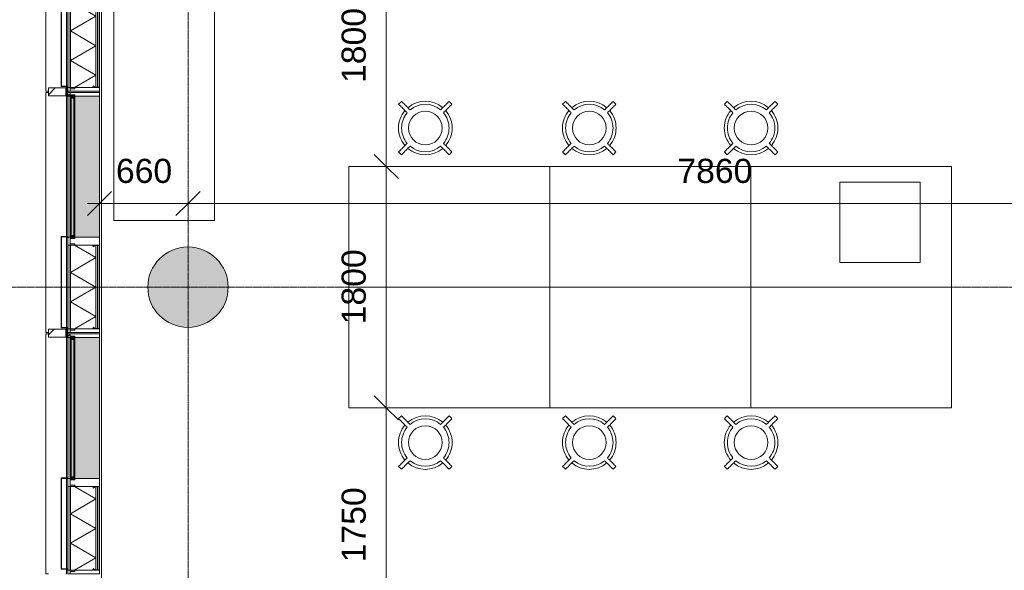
# Model space of a CAD drawing. Header units: millimetres. Extents: x -281 to 121694, y -16481 to 65128.
# Tile 114 of 256: x 8744 to 16093, y 34289 to 38395. Entities that reach past the tile are written whole.
import ezdxf

# ---------------------------------------------------------------- set-up
doc = ezdxf.new("R2010")
doc.units = ezdxf.units.MM
doc.linetypes.add('Grid Line', pattern=[12, 6, -2, 2, -2])
doc.linetypes.add('NLRS_Dash-0_6mm_Space-0_6mm_cpz', pattern=[1.2, 0.6, -0.6])
for name, color, linetype, lineweight in [('A--L$01A__Algemeen', 7, 'Continuous', 5), ('A--L$07A__Stramien', 1, 'Continuous', 5), ('A--L21__Buitenwanden', 3, 'Continuous', 5), ('A--L28__Hoofddraagconstructies', 3, 'Continuous', 5), ('A--L3__Afbouw', 2, 'Continuous', 5), ('A--L82__LosseGebruikersInvent', 1, 'Continuous', 5), ('A--L8__LosseInventaris', 1, 'Continuous', 5), ('A--LD21__DetailPenFijnHidden', 1, 'Continuous', 5), ('A--M$01A__Algemeen', 1, 'Continuous', 5), ('A--M$01A__Algemeen-100', 1, 'Continuous', 5), ('Specialty Equipment', 1, 'Continuous', 5)]:
    doc.layers.add(name, color=color, linetype=linetype, lineweight=lineweight)
doc.styles.add('Arial_2', font='arial.ttf', dxfattribs={"height": 180})
doc.dimstyles.new('1_8mm', dxfattribs={"dimscale": 304.8, "dimtxt": 183.646692, "dimasz": 0.590551, "dimexe": 0.295276, "dimexo": 0.0625, "dimgap": 0.328084, "dimtad": 1, "dimdec": 0, "dimzin": 0, "dimdsep": 46, "dimtxsty": 'Arial_2', "dimblk1": 'OBLIQUE', "dimblk2": 'OBLIQUE', "dimsah": 1, "dimcen": 0.09, "dimdle": 0.295276, "dimazin": 0, "dimtfac": 1, "dimtdec": 4, "dimtix": 1, "dimtmove": 0, "dimatfit": 3, "dimfxl": 0.295276, "dimfxlon": 1, "dimtvp": 1, "dimtolj": 1, "dimtzin": 0, "dimarcsym": 2})
pattern_1 = [(315, (-35157.5, 9103), (449.013, 449.013), []), (315, (-35157.5, 8944.25), (898.026, 0), []), (315, (-35157.5, 9261.75), (898.026, 0), [])]
pattern_2 = [(315, (-36957.5, 9103), (42.42641, 42.42641), []), (45, (-36957.5, 9103), (-42.42641, 42.42641), [])]
pattern_3 = [(315, (-36957.5, 9103), (449.013, 449.013), []), (315, (-36957.5, 8944.25), (898.026, 0), []), (315, (-36957.5, 9261.75), (898.026, 0), [])]
pattern_4 = [(315, (-38757.5, 9103), (449.013, 449.013), []), (315, (-38757.5, 8944.25), (898.026, 0), []), (315, (-38757.5, 9261.75), (898.026, 0), [])]

# ---------------------------------------------------------------- blocks, each defined once
blk = doc.blocks.new('TBR-B-BWK-C-BES-ARC-R25_rvt-1-L_80_ 13')
at = {"layer": 'A--L28__Hoofddraagconstructies'}
blk.add_hatch(color=21, dxfattribs=at).paths.add_polyline_path([(10000, 36100), (10058.5, 36105.8), (10114.8, 36122.8), (10166.7, 36150.6), (10212.1, 36187.9), (10249.4, 36233.3), (10277.2, 36285.2), (10294.2, 36341.5), (10300, 36400), (10294.2, 36458.5), (10277.2, 36514.8), (10249.4, 36566.7), (10212.1, 36612.1), (10166.7, 36649.4), (10114.8, 36677.2), (10058.5, 36694.2), (10000, 36700), (9941.5, 36694.2), (9885.2, 36677.2), (9833.3, 36649.4), (9787.9, 36612.1), (9750.6, 36566.7), (9722.8, 36514.8), (9705.8, 36458.5), (9700, 36400), (9705.8, 36341.5), (9725, 36281.2), (9750.6, 36233.3), (9787.9, 36187.9), (9833.3, 36150.6), (9885.2, 36122.8), (9941.5, 36105.8)])
at = {"layer": 'A--L28__Hoofddraagconstructies', "color": 241, "lineweight": 18}
for start, end in [(0, 180), (180, 360)]:
    blk.add_arc((10000, 36400), 300, start, end, dxfattribs=at)
blk = doc.blocks.new('Rectangular Mullion - 1332_435 x 60_30min-34469616-L_80_ 13')
at = {"layer": 'A--LD21__DetailPenFijnHidden'}
blk.add_hatch(color=256, dxfattribs=at).paths.add_polyline_path([(30, 237), (-30, 237), (-29.2, 247.1), (-7.5, 247.1), (-7.5, 252), (2.5, 252), (2.5, 247.1), (30, 247.1)])
for p, q in [((-30, 237), (-30, 247.1)), ((30, 247.1), (30, 237))]:
    blk.add_line(p, q, dxfattribs=at)
blk = doc.blocks.new('NLRS_21_GM_LB_element gevel_gen_cpz - NLRS_21_13_08_elementgevel element_gen_cpz-V169-L_80_ 13')
at = {"layer": 'A--L$01A__Algemeen'}
h = blk.add_hatch(dxfattribs=at)
h.set_pattern_fill('FP_170', color=256, style=0, pattern_type=2)
h.set_pattern_definition(pattern_1)
h.paths.add_polyline_path([(-895, -17), (-867.5, -17), (-867.5, 0), (-895, 0)])
h.paths.add_polyline_path([(-245, 0), (-245, -17), (-185, -17), (-185, 0), (-209, 0)])
h.paths.add_polyline_path([(867.5, 0), (867.5, -17), (895, -17), (895, 0), (872.5, 0)])
for points in [[(-877.5, -52), (-867.5, -51.5), (-867.5, -20), (-245, -20), (-245, -52), (-235, -52), (-235, -17), (-877.5, -17), (-877.5, -20)], [(-185, -237), (867.5, -237), (867.5, -52), (-185, -52)]]:
    blk.add_hatch(color=256, dxfattribs=at).paths.add_polyline_path(points)
h = blk.add_hatch(color=256, dxfattribs=at)
h.paths.add_polyline_path([(-867.5, -17), (-245, -17), (-245, 0), (-867.5, 0)])
h.paths.add_polyline_path([(-185, 0), (-185, -17), (867.5, -17), (867.5, 0), (-183, 0)])
h = blk.add_hatch(dxfattribs=at)
h.set_pattern_fill('FP_170', color=256, style=0, pattern_type=2)
h.set_pattern_definition(pattern_1)
h.paths.add_polyline_path([(-867.5, -232), (-865.5, -232), (-865.5, -205.8), (-867.5, -205.8)])
h.paths.add_polyline_path([(-866.8, -203.3), (-865.1, -204.3), (-856.3, -189.2), (-858.1, -188.2)])
h.paths.add_polyline_path([(-862.5, -237), (-250, -237), (-250, -235), (-862.5, -235)])
h.paths.add_polyline_path([(-256.2, -189.2), (-247.4, -204.3), (-245.7, -203.3), (-254.4, -188.2)])
h.paths.add_polyline_path([(-247, -205.8), (-247, -232), (-245, -232), (-245, -205.8)])
h = blk.add_hatch(dxfattribs=at)
h.set_pattern_fill('FP_169', color=256, style=0, pattern_type=2)
h.set_pattern_definition([(315, (-35157.5, 9103), (42.42641, 42.42641), []), (45, (-35157.5, 9103), (-42.42641, 42.42641), [])])
h.paths.add_polyline_path([(-254.4, -188.2), (-245, -204.3), (-245, -185.7), (-249.9, -186.3)])
for p, q in [((-867.5, 0), (-895, 0)), ((-895, 0), (-895, -17)), ((-867.5, -17), (-867.5, 0)), ((-867.5, 0), (-860, 0)), ((-857, 0), (-245, 0)), ((-185, 0), (-245, 0)), ((-245, 0), (-245, -17)), ((-185, -17), (-185, 0)), ((-185, 0), (-183, 0)), ((-180, 0), (867.5, 0)), ((895, 0), (867.5, 0)), ((867.5, 0), (867.5, -17)), ((895, -17), (895, 0)), ((-877.5, -17), (-895, -17)), ((-895, -17), (-895, -237)), ((-895, -17), (-867.5, -17)), ((-877.5, -52), (-877.5, -17)), ((-867.5, -52), (-877.5, -52)), ((-245, -17), (-867.5, -17)), ((-245, -20), (-867.5, -20)), ((-867.5, -20), (-867.5, -185.7)), ((-245, -20), (-867.5, -20)), ((-867.5, -20), (-867.5, -185.7)), ((-775.6, -210), (-867.5, -50.9)), ((-775.6, -210), (-665.9, -20)), ((-556.2, -210), (-665.9, -20)), ((-556.2, -210), (-446.6, -20)), ((-336.9, -210), (-446.6, -20)), ((-336.9, -210), (-245, -50.9)), ((-245, -17), (-190, -17)), ((-245, -185.7), (-245, -20)), ((-245, -185.7), (-245, -20)), ((-235, -52), (-245, -52)), ((-195, -17), (-235, -17)), ((-235, -17), (-235, -52)), ((-195, -52), (-195, -17)), ((-190, -52), (-195, -52)), ((-185, -237), (-185, -52)), ((867.5, -52), (867.5, -237)), ((872.5, -17), (895, -17)), ((877.5, -52), (872.5, -52)), ((895, -17), (877.5, -17)), ((877.5, -17), (877.5, -52)), ((895, -237), (895, -17)), ((-867.5, -185.7), (-867.5, -204.5)), ((-867.5, -204.5), (-867.5, -205.8)), ((-867.5, -204.5), (-867.5, -205.8)), ((-867.5, -205.8), (-867.5, -232)), ((-858.1, -188.2), (-866.8, -203.3)), ((-865.5, -232), (-865.5, -205.8)), ((-865.5, -210), (-247, -210)), ((-865.5, -210), (-247, -210)), ((-865.1, -204.3), (-856.3, -189.2)), ((-856.3, -189.2), (-858.1, -188.2)), ((-254.4, -188.2), (-256.2, -189.2)), ((-256.2, -189.2), (-247.4, -204.3)), ((-245.7, -203.3), (-254.4, -188.2)), ((-247, -205.8), (-247, -232)), ((-245, -204.5), (-245, -185.7)), ((-245, -205.8), (-245, -204.5)), ((-245, -205.8), (-245, -204.5)), ((-245, -232), (-245, -205.8)), ((-895, -237), (-867.5, -237)), ((-867.5, -232), (-867.5, -237)), ((-867.5, -237), (-862.5, -237)), ((-865.5, -222.5), (-247, -222.5)), ((-250, -235), (-862.5, -235)), ((-862.5, -237), (-250, -237)), ((-250, -237), (-245, -237)), ((-245, -237), (-245, -232)), ((-245, -237), (-185, -237)), ((867.5, -237), (-185, -237)), ((867.5, -237), (895, -237))]:
    blk.add_line(p, q, dxfattribs=at)
for centre, radius, start, end in [((-867.5, -204.5), 18.8, 60, 90), ((-862.5, -205.8), 5, 150, 180), ((-862.5, -205.8), 3, 150, 180), ((-245, -204.5), 18.8, 90, 120), ((-250, -205.8), 3, 0, 30), ((-250, -205.8), 5, 360, 30), ((-862.5, -232), 5, 180, 270), ((-862.5, -232), 3, 180, 270), ((-862.5, -232), 3, 180, 270), ((-250, -232), 3, 270, 360), ((-250, -232), 3, 270, 0), ((-250, -232), 5, 270, 0)]:
    blk.add_arc(centre, radius, start, end, dxfattribs=at)
blk = doc.blocks.new('NLRS_41_GM_LB_zetwerk gevel_gen_cpz - NLRS_41_12_05_GM_zetwerk gevel_gen_cpz-61879868-L_80_ 13')
at = {"layer": 'A--L$01A__Algemeen'}
for p, q in [((375, 50), (-305, 50)), ((-305, 50), (-305, 0)), ((-305, 0), (-302, 0)), ((-302, 0), (-302, 47)), ((-302, 47), (372, 47)), ((372, 47), (372, 0)), ((372, 0), (375, 0)), ((375, 0), (375, 50))]:
    blk.add_line(p, q, dxfattribs=at)
blk = doc.blocks.new('NLRS_21_GM_LB_element gevel_gen_cpz - NLRS_21_13_08_elementgevel element_gen_cpz-V171-L_80_ 13')
at = {"layer": 'A--L$01A__Algemeen'}
h = blk.add_hatch(dxfattribs=at)
h.set_pattern_fill('FP_173', color=256, style=0, pattern_type=2)
h.set_pattern_definition(pattern_3)
h.paths.add_polyline_path([(-895, -17), (-867.5, -17), (-867.5, 0), (-895, 0)])
h.paths.add_polyline_path([(-245, 0), (-245, -17), (-185, -17), (-185, 0), (-190, 0)])
h.paths.add_polyline_path([(867.5, 0), (867.5, -17), (895, -17), (895, 0), (872.5, 0)])
for points in [[(-877.5, -52), (-867.5, -51.5), (-867.5, -20), (-245, -20), (-245, -52), (-235, -52), (-235, -17), (-877.5, -17), (-877.5, -20)], [(-185, -237), (867.5, -237), (867.5, -52), (-185, -52)]]:
    blk.add_hatch(color=256, dxfattribs=at).paths.add_polyline_path(points)
h = blk.add_hatch(color=256, dxfattribs=at)
h.paths.add_polyline_path([(-867.5, -17), (-245, -17), (-245, 0), (-867.5, 0)])
h.paths.add_polyline_path([(-185, 0), (-185, -17), (867.5, -17), (867.5, 0), (-183, 0)])
h = blk.add_hatch(dxfattribs=at)
h.set_pattern_fill('FP_172', color=256, style=0, pattern_type=2)
h.set_pattern_definition(pattern_2)
h.paths.add_polyline_path([(-867.5, -185.7), (-866.8, -203.3), (-858.1, -188.2), (-865.1, -186)])
h = blk.add_hatch(dxfattribs=at)
h.set_pattern_fill('FP_173', color=256, style=0, pattern_type=2)
h.set_pattern_definition(pattern_3)
h.paths.add_polyline_path([(-867.5, -205.8), (-867.5, -232), (-865.5, -232), (-865.5, -205.8)])
h.paths.add_polyline_path([(-866.8, -203.3), (-865.1, -204.3), (-856.3, -189.2), (-858.1, -188.2)])
h.paths.add_polyline_path([(-862.5, -237), (-250, -237), (-250, -235), (-862.5, -235)])
h.paths.add_polyline_path([(-256.2, -189.2), (-247.4, -204.3), (-245.7, -203.3), (-254.4, -188.2)])
h.paths.add_polyline_path([(-247, -205.8), (-247, -232), (-245, -232), (-245, -205.8)])
h = blk.add_hatch(dxfattribs=at)
h.set_pattern_fill('FP_172', color=256, style=0, pattern_type=2)
h.set_pattern_definition(pattern_2)
h.paths.add_polyline_path([(-254.4, -188.2), (-245, -204.3), (-245, -185.7), (-249.9, -186.3)])
for p, q in [((-867.5, 0), (-895, 0)), ((-895, 0), (-895, -17)), ((-867.5, -17), (-867.5, 0)), ((-867.5, 0), (-860, 0)), ((-857, 0), (-245, 0)), ((-185, 0), (-245, 0)), ((-245, 0), (-245, -17)), ((-185, -17), (-185, 0)), ((-185, 0), (-183, 0)), ((-180, 0), (867.5, 0)), ((895, 0), (867.5, 0)), ((867.5, 0), (867.5, -17)), ((895, -17), (895, 0)), ((-877.5, -17), (-895, -17)), ((-895, -17), (-895, -237)), ((-895, -17), (-867.5, -17)), ((-877.5, -52), (-877.5, -17)), ((-867.5, -52), (-877.5, -52)), ((-245, -17), (-867.5, -17)), ((-245, -20), (-867.5, -20)), ((-867.5, -20), (-867.5, -185.7)), ((-245, -20), (-867.5, -20)), ((-867.5, -20), (-867.5, -185.7)), ((-775.6, -210), (-867.5, -50.9)), ((-775.6, -210), (-665.9, -20)), ((-556.2, -210), (-665.9, -20)), ((-556.2, -210), (-446.6, -20)), ((-336.9, -210), (-446.6, -20)), ((-336.9, -210), (-245, -50.9)), ((-245, -17), (-190, -17)), ((-245, -185.7), (-245, -20)), ((-245, -185.7), (-245, -20)), ((-235, -52), (-245, -52)), ((-195, -17), (-235, -17)), ((-235, -17), (-235, -52)), ((-195, -52), (-195, -17)), ((-190, -52), (-195, -52)), ((-185, -237), (-185, -52)), ((867.5, -52), (867.5, -237)), ((872.5, -17), (895, -17)), ((877.5, -52), (872.5, -52)), ((895, -17), (877.5, -17)), ((877.5, -17), (877.5, -52)), ((895, -237), (895, -17)), ((-867.5, -185.7), (-867.5, -204.5)), ((-867.5, -204.5), (-867.5, -205.8)), ((-867.5, -204.5), (-867.5, -205.8)), ((-867.5, -205.8), (-867.5, -232)), ((-858.1, -188.2), (-866.8, -203.3)), ((-865.5, -232), (-865.5, -205.8)), ((-865.5, -210), (-247, -210)), ((-865.5, -210), (-247, -210)), ((-865.1, -204.3), (-856.3, -189.2)), ((-856.3, -189.2), (-858.1, -188.2)), ((-254.4, -188.2), (-256.2, -189.2)), ((-256.2, -189.2), (-247.4, -204.3)), ((-245.7, -203.3), (-254.4, -188.2)), ((-247, -205.8), (-247, -232)), ((-245, -204.5), (-245, -185.7)), ((-245, -205.8), (-245, -204.5)), ((-245, -205.8), (-245, -204.5)), ((-245, -232), (-245, -205.8)), ((-895, -237), (-867.5, -237)), ((-867.5, -232), (-867.5, -237)), ((-867.5, -237), (-862.5, -237)), ((-865.5, -222.5), (-247, -222.5)), ((-250, -235), (-862.5, -235)), ((-862.5, -237), (-250, -237)), ((-250, -237), (-245, -237)), ((-245, -237), (-245, -232)), ((-245, -237), (-185, -237)), ((867.5, -237), (-185, -237)), ((867.5, -237), (895, -237))]:
    blk.add_line(p, q, dxfattribs=at)
for centre, radius, start, end in [((-867.5, -204.5), 18.8, 60, 90), ((-862.5, -205.8), 5, 150, 180), ((-862.5, -205.8), 3, 150, 180), ((-245, -204.5), 18.8, 90, 120), ((-250, -205.8), 3, 0, 30), ((-250, -205.8), 5, 360, 30), ((-862.5, -232), 5, 180, 270), ((-862.5, -232), 3, 180, 270), ((-862.5, -232), 3, 180, 270), ((-250, -232), 3, 270, 360), ((-250, -232), 3, 270, 0), ((-250, -232), 5, 270, 0)]:
    blk.add_arc(centre, radius, start, end, dxfattribs=at)
blk = doc.blocks.new('NLRS_41_GM_LB_vin gevel_gen_cpz - 41_12_XX_vin gevel-V172-L_80_ 13')
at = {"layer": 'A--L$01A__Algemeen'}
h = blk.add_hatch(dxfattribs=at)
h.set_pattern_fill('FP_174', color=256, style=0, pattern_type=2)
h.set_pattern_definition([(315, (-36057.5, 9103), (449.013, 449.013), []), (315, (-36057.5, 8944.25), (898.026, 0), []), (315, (-36057.5, 9261.75), (898.026, 0), [])])
h.paths.add_polyline_path([(-30, 145), (-30, 15), (30, 15), (30, 145)])
for p, q in [((30, 145), (-30, 145)), ((-30, 145), (-30, 15)), ((30, 15), (30, 145)), ((-30, 15), (30, 15))]:
    blk.add_line(p, q, dxfattribs=at)
blk = doc.blocks.new('NLRS_21_GM_LB_element gevel_gen_cpz - NLRS_21_13_08_elementgevel element_gen_cpz-V173-L_80_ 13')
at = {"layer": 'A--L$01A__Algemeen'}
h = blk.add_hatch(dxfattribs=at)
h.set_pattern_fill('FP_176', color=256, style=0, pattern_type=2)
h.set_pattern_definition(pattern_4)
h.paths.add_polyline_path([(-895, -17), (-867.5, -17), (-867.5, 0), (-895, 0)])
h.paths.add_polyline_path([(-245, -17), (-185, -17), (-185, 0), (-245, 0)])
h.paths.add_polyline_path([(867.5, 0), (867.5, -17), (895, -17), (895, 0), (872.5, 0)])
for points in [[(-877.5, -52), (-867.5, -51.5), (-867.5, -20), (-245, -20), (-245, -52), (-235, -52), (-235, -17), (-877.5, -17), (-877.5, -20)], [(-185, -237), (867.5, -237), (867.5, -52), (-185, -52)]]:
    blk.add_hatch(color=256, dxfattribs=at).paths.add_polyline_path(points)
h = blk.add_hatch(color=256, dxfattribs=at)
h.paths.add_polyline_path([(-867.5, -17), (-245, -17), (-245, 0), (-867.5, 0)])
h.paths.add_polyline_path([(-185, 0), (-185, -17), (867.5, -17), (867.5, 0), (-183, 0)])
h = blk.add_hatch(dxfattribs=at)
h.set_pattern_fill('FP_175', color=256, style=0, pattern_type=2)
h.set_pattern_definition([(315, (-38757.5, 9103), (42.42641, 42.42641), []), (45, (-38757.5, 9103), (-42.42641, 42.42641), [])])
h.paths.add_polyline_path([(-867.5, -185.7), (-866.8, -203.3), (-858.1, -188.2), (-865.1, -186)])
h = blk.add_hatch(dxfattribs=at)
h.set_pattern_fill('FP_176', color=256, style=0, pattern_type=2)
h.set_pattern_definition(pattern_4)
h.paths.add_polyline_path([(-867.5, -232), (-865.5, -232), (-865.5, -205.8), (-867.5, -205.8)])
h.paths.add_polyline_path([(-866.8, -203.3), (-865.1, -204.3), (-856.3, -189.2), (-858.1, -188.2)])
h.paths.add_polyline_path([(-862.5, -237), (-250, -237), (-250, -235), (-862.5, -235)])
h.paths.add_polyline_path([(-256.2, -189.2), (-247.4, -204.3), (-245.7, -203.3), (-254.4, -188.2)])
h.paths.add_polyline_path([(-247, -232), (-245, -232), (-245, -205.8), (-247, -205.8)])
for p, q in [((-867.5, 0), (-895, 0)), ((-895, 0), (-895, -17)), ((-867.5, -17), (-867.5, 0)), ((-867.5, 0), (-860, 0)), ((-857, 0), (-245, 0)), ((-185, 0), (-245, 0)), ((-245, 0), (-245, -17)), ((-185, -17), (-185, 0)), ((-185, 0), (-183, 0)), ((-180, 0), (867.5, 0)), ((895, 0), (867.5, 0)), ((867.5, 0), (867.5, -17)), ((895, -17), (895, 0)), ((-877.5, -17), (-895, -17)), ((-895, -17), (-895, -237)), ((-895, -17), (-867.5, -17)), ((-877.5, -52), (-877.5, -17)), ((-867.5, -52), (-877.5, -52)), ((-245, -17), (-867.5, -17)), ((-245, -20), (-867.5, -20)), ((-867.5, -20), (-867.5, -185.7)), ((-245, -20), (-867.5, -20)), ((-867.5, -20), (-867.5, -185.7)), ((-775.6, -210), (-867.5, -50.9)), ((-775.6, -210), (-665.9, -20)), ((-556.2, -210), (-665.9, -20)), ((-556.2, -210), (-446.6, -20)), ((-336.9, -210), (-446.6, -20)), ((-336.9, -210), (-245, -50.9)), ((-245, -17), (-190, -17)), ((-245, -185.7), (-245, -20)), ((-245, -185.7), (-245, -20)), ((-235, -52), (-245, -52)), ((-195, -17), (-235, -17)), ((-235, -17), (-235, -52)), ((-195, -52), (-195, -17)), ((-190, -52), (-195, -52)), ((-185, -237), (-185, -52)), ((867.5, -52), (867.5, -237)), ((872.5, -17), (895, -17)), ((877.5, -52), (872.5, -52)), ((895, -17), (877.5, -17)), ((877.5, -17), (877.5, -52)), ((895, -237), (895, -17)), ((-867.5, -185.7), (-867.5, -204.5)), ((-867.5, -204.5), (-867.5, -205.8)), ((-867.5, -204.5), (-867.5, -205.8)), ((-867.5, -205.8), (-867.5, -232)), ((-858.1, -188.2), (-866.8, -203.3)), ((-865.5, -232), (-865.5, -205.8)), ((-865.5, -210), (-247, -210)), ((-865.5, -210), (-247, -210)), ((-865.1, -204.3), (-856.3, -189.2)), ((-856.3, -189.2), (-858.1, -188.2)), ((-254.4, -188.2), (-256.2, -189.2)), ((-256.2, -189.2), (-247.4, -204.3)), ((-245.7, -203.3), (-254.4, -188.2)), ((-247, -205.8), (-247, -232)), ((-245, -204.5), (-245, -185.7)), ((-245, -205.8), (-245, -204.5)), ((-245, -205.8), (-245, -204.5)), ((-245, -232), (-245, -205.8)), ((-895, -237), (-867.5, -237)), ((-867.5, -232), (-867.5, -237)), ((-867.5, -237), (-862.5, -237)), ((-865.5, -222.5), (-247, -222.5)), ((-250, -235), (-862.5, -235)), ((-862.5, -237), (-250, -237)), ((-250, -237), (-245, -237)), ((-245, -237), (-245, -232)), ((-245, -237), (-185, -237)), ((867.5, -237), (-185, -237)), ((867.5, -237), (895, -237))]:
    blk.add_line(p, q, dxfattribs=at)
for centre, radius, start, end in [((-867.5, -204.5), 18.8, 60, 90), ((-862.5, -205.8), 5, 150, 180), ((-862.5, -205.8), 3, 150, 180), ((-245, -204.5), 18.8, 90, 120), ((-250, -205.8), 3, 0, 30), ((-250, -205.8), 5, 360, 30), ((-862.5, -232), 5, 180, 270), ((-862.5, -232), 3, 180, 270), ((-862.5, -232), 3, 180, 270), ((-250, -232), 3, 270, 360), ((-250, -232), 3, 270, 0), ((-250, -232), 5, 270, 0)]:
    blk.add_arc(centre, radius, start, end, dxfattribs=at)
blk = doc.blocks.new('NLRS_41_GM_LB_vin gevel_gen_cpz - 41_12_XX_vin gevel-V174-L_80_ 13')
at = {"layer": 'A--L$01A__Algemeen'}
h = blk.add_hatch(dxfattribs=at)
h.set_pattern_fill('FP_177', color=256, style=0, pattern_type=2)
h.set_pattern_definition([(315, (-37857.5, 9103), (449.013, 449.013), []), (315, (-37857.5, 8944.25), (898.026, 0), []), (315, (-37857.5, 9261.75), (898.026, 0), [])])
h.paths.add_polyline_path([(-30, 145), (-30, 15), (30, 15), (30, 145)])
for p, q in [((30, 145), (-30, 145)), ((-30, 145), (-30, 15)), ((30, 15), (30, 145)), ((-30, 15), (30, 15))]:
    blk.add_line(p, q, dxfattribs=at)
blk = doc.blocks.new('CSWK_double-triple glass panel - CSWK_double-triple glass panel-55889924-L_80_ 13')
at = {"layer": 'A--L$01A__Algemeen'}
for points in [[(-531.25, 100), (-531.25, 92), (531.25, 92), (531.25, 100), (-518.79, 100)], [(-531.25, 73), (-531.25, 65), (531.25, 65), (531.25, 73), (-518.79, 73)]]:
    blk.add_hatch(color=256, dxfattribs=at).paths.add_polyline_path(points)
at = {"layer": 'A--L82__LosseGebruikersInvent'}
blk.add_hatch(color=256, dxfattribs=at).paths.add_polyline_path([(-536.25, 100), (-536.25, 65), (-531.25, 65), (-531.25, 73), (531.25, 73), (531.25, 65), (536.25, 65), (536.25, 100), (531.25, 100), (531.25, 92), (-531.25, 92), (-531.25, 100)])
at = {"layer": 'A--L$01A__Algemeen'}
for p, q in [((531.25, 100), (-531.25, 100)), ((-531.25, 100), (-531.25, 92)), ((-531.25, 92), (531.25, 92)), ((-531.25, 92), (-512.25, 92)), ((-531.25, 73), (-531.25, 92)), ((-531.25, 92), (-512.25, 73)), ((-512.25, 92), (-531.25, 73)), ((-512.25, 92), (-512.25, 73)), ((512.25, 92), (531.25, 92)), ((512.25, 73), (512.25, 92)), ((512.25, 92), (531.25, 73)), ((531.25, 92), (512.25, 73)), ((531.25, 92), (531.25, 100)), ((531.25, 92), (531.25, 73)), ((531.25, 73), (-531.25, 73)), ((-531.25, 73), (-531.25, 65)), ((-512.25, 73), (-531.25, 73)), ((-531.25, 65), (531.25, 65)), ((531.25, 73), (512.25, 73)), ((531.25, 65), (531.25, 73))]:
    blk.add_line(p, q, dxfattribs=at)
blk = doc.blocks.new('NLRS_82_FU_UN_lab en spoel tafels_gen_kad - labtafel zonder onderkast dxbxh 900x1500x950-49224559-L_80_ 13')
at = {"layer": 'A--L$01A__Algemeen'}
for p, q in [((750, 262.7), (-750, 262.7)), ((-750, 262.7), (-750, -637.3)), ((750, -637.3), (750, 262.7)), ((-750, -637.3), (750, -637.3))]:
    blk.add_line(p, q, dxfattribs=at)
blk = doc.blocks.new('NLRS_82_FU_UN_lab en spoel tafels_gen_kad - labtafel zonder onderkast dxbxh 900x1500x950-V268-L_80_ 13')
at = {"layer": 'A--L$01A__Algemeen'}
for p, q in [((750, 637.3), (-750, 637.3)), ((-750, 637.3), (-750, -262.7)), ((750, -262.7), (750, 637.3)), ((-750, -262.7), (750, -262.7))]:
    blk.add_line(p, q, dxfattribs=at)
blk = doc.blocks.new('NLRS_82_FU_UN_lab en spoel tafels_gen_kad - labtafel dxbxh 750x1800x950-V309-L_80_ 13')
at = {"layer": 'A--L$01A__Algemeen'}
for p, q in [((900, 262.7), (-900, 262.7)), ((-900, 262.7), (-900, -487.3)), ((900, 153.6), (900, 262.7)), ((-900, -487.3), (900, -487.3)), ((900, -487.3), (900, -446.4))]:
    blk.add_line(p, q, dxfattribs=at)
blk = doc.blocks.new('Rectangular Mullion - gevelband kader-V345-L_80_ 13')
at = {"layer": 'A--L3__Afbouw'}
for p, q in [((8939.9, 12652.5), (8958, 12652.5)), ((8939.9, 10862.5), (8939.9, 12652.5)), ((9088, 12652.5), (9092.9, 12652.5)), ((9092.9, 12652.5), (9092.9, 11577.5)), ((9092.9, 11574.5), (9092.9, 10900.5)), ((9092.9, 10897.5), (9092.9, 10862.5)), ((8958, 10862.5), (8939.9, 10862.5)), ((9092.9, 10862.5), (9088, 10862.5))]:
    blk.add_line(p, q, dxfattribs=at)
blk = doc.blocks.new('NLRS_82_FU_LB_kruk za_emeco_cpz - NLRS_82_FU_LB_kruk za_emeco_cpz_776 hoog-51084104-L_80_ 13')
at = {"layer": 'A--L82__LosseGebruikersInvent'}
for radius, start, end in [(266.9, 131.77787, 138.22213), (200, 49.3282, 130.6718), (177.1, 49.85869, 130.14131), (266.9, 41.77787, 48.22213), (200, 139.31532, 180), (177.1, 139.85869, 180), (125.7, 360, 180), (177.1, 360, 40.14131), (200, 0, 40.68468), (177.1, 180, 220.14131), (125.7, 180, 360), (177.1, 319.85869, 360), (200, 180, 220.68468), (200, 319.31532, 360), (177.1, 229.85869, 310.14131), (266.9, 221.77787, 228.22213), (200, 229.3282, 310.6718), (266.9, 311.77787, 318.22213)]:
    blk.add_arc((0, 0), radius, start, end, dxfattribs=at)
for points, knots in [([(-199, 177.8), (-194.8, 173.6), (-182.1, 160.8), (-165.1, 143.9), (-150.2, 129), (-141.8, 120.5), (-137.5, 116.3), (-135.4, 114.2)], [-1, -1, -1, -1, -0.8, -0.4, -0.2, -0.1, 0, 0, 0, 0]), ([(-114.2, 135.4), (-118.4, 139.6), (-131.2, 152.4), (-152.4, 173.6), (-169.3, 190.5), (-177.8, 199)], [-1, -1, -1, -1, -0.8, -0.4, 0, 0, 0, 0]), ([(177.8, 199), (173.6, 194.8), (160.8, 182.1), (143.9, 165.1), (129, 150.2), (120.5, 141.8), (116.3, 137.5), (114.2, 135.4)], [-1, -1, -1, -1, -0.8, -0.4, -0.2, -0.1, 0, 0, 0, 0]), ([(135.4, 114.2), (139.6, 118.4), (152.4, 131.2), (173.6, 152.4), (190.5, 169.3), (199, 177.8)], [-1, -1, -1, -1, -0.8, -0.4, 0, 0, 0, 0]), ([(-135.4, -114.2), (-139.6, -118.4), (-152.4, -131.2), (-173.6, -152.4), (-190.5, -169.3), (-199, -177.8)], [-1, -1, -1, -1, -0.8, -0.4, 0, 0, 0, 0]), ([(-177.8, -199), (-173.6, -194.8), (-160.8, -182.1), (-143.9, -165.1), (-129, -150.2), (-120.5, -141.8), (-116.3, -137.5), (-114.2, -135.4)], [-1, -1, -1, -1, -0.8, -0.4, -0.2, -0.1, 0, 0, 0, 0]), ([(114.2, -135.4), (118.4, -139.6), (131.2, -152.4), (152.4, -173.6), (169.3, -190.5), (177.8, -199)], [-1, -1, -1, -1, -0.8, -0.4, 0, 0, 0, 0]), ([(199, -177.8), (194.8, -173.6), (182.1, -160.8), (165.1, -143.9), (150.2, -129), (141.8, -120.5), (137.5, -116.3), (135.4, -114.2)], [-1, -1, -1, -1, -0.8, -0.4, -0.2, -0.1, 0, 0, 0, 0])]:
    blk.add_open_spline(points, degree=3, knots=knots, dxfattribs=at)
blk = doc.blocks.new('NLRS_82_FU_LB_kruk za_emeco_cpz - NLRS_82_FU_LB_kruk za_emeco_cpz_776 hoog-49409176-L_80_ 13')
at = {"layer": 'A--L82__LosseGebruikersInvent'}
for radius, start, end in [(266.9, 131.77787, 138.22213), (200, 49.3282, 130.6718), (177.1, 49.85869, 130.14131), (266.9, 41.77787, 48.22213), (200, 139.31532, 180), (177.1, 139.85869, 180), (125.7, 360, 180), (177.1, 360, 40.14131), (200, 360, 40.68468), (200, 180, 220.68468), (125.7, 180, 360), (177.1, 319.85869, 360), (200, 319.31532, 360), (177.1, 180, 220.14131), (177.1, 229.85869, 310.14131), (266.9, 221.77787, 228.22213), (200, 229.3282, 310.6718), (266.9, 311.77787, 318.22213)]:
    blk.add_arc((0, 0), radius, start, end, dxfattribs=at)
for points, knots in [([(-199, 177.8), (-194.8, 173.6), (-182.1, 160.8), (-165.1, 143.9), (-150.2, 129), (-141.8, 120.5), (-137.5, 116.3), (-135.4, 114.2)], [-1, -1, -1, -1, -0.8, -0.4, -0.2, -0.1, 0, 0, 0, 0]), ([(-114.2, 135.4), (-118.4, 139.6), (-131.2, 152.4), (-152.4, 173.6), (-169.3, 190.5), (-177.8, 199)], [-1, -1, -1, -1, -0.8, -0.4, 0, 0, 0, 0]), ([(177.8, 199), (173.6, 194.8), (160.8, 182.1), (143.9, 165.1), (129, 150.2), (120.5, 141.8), (116.3, 137.5), (114.2, 135.4)], [-1, -1, -1, -1, -0.8, -0.4, -0.2, -0.1, 0, 0, 0, 0]), ([(135.4, 114.2), (139.6, 118.4), (152.4, 131.2), (173.6, 152.4), (190.5, 169.3), (199, 177.8)], [-1, -1, -1, -1, -0.8, -0.4, 0, 0, 0, 0]), ([(-135.4, -114.2), (-139.6, -118.4), (-152.4, -131.2), (-173.6, -152.4), (-190.5, -169.3), (-199, -177.8)], [-1, -1, -1, -1, -0.8, -0.4, 0, 0, 0, 0]), ([(-177.8, -199), (-173.6, -194.8), (-160.8, -182.1), (-143.9, -165.1), (-129, -150.2), (-120.5, -141.8), (-116.3, -137.5), (-114.2, -135.4)], [-1, -1, -1, -1, -0.8, -0.4, -0.2, -0.1, 0, 0, 0, 0]), ([(114.2, -135.4), (118.4, -139.6), (131.2, -152.4), (152.4, -173.6), (169.3, -190.5), (177.8, -199)], [-1, -1, -1, -1, -0.8, -0.4, 0, 0, 0, 0]), ([(199, -177.8), (194.8, -173.6), (182.1, -160.8), (165.1, -143.9), (150.2, -129), (141.8, -120.5), (137.5, -116.3), (135.4, -114.2)], [-1, -1, -1, -1, -0.8, -0.4, -0.2, -0.1, 0, 0, 0, 0])]:
    blk.add_open_spline(points, degree=3, knots=knots, dxfattribs=at)
blk = doc.blocks.new('NLRS_82_SE_LB_laboratorium apparaat space reservation_gen_cpz - lab apparaat_tafelniveau-57701589-L_80_ 13')
at = {"layer": 'A--L8__LosseInventaris', "linetype": 'NLRS_Dash-0_6mm_Space-0_6mm_cpz'}
for p, q in [((-300, 300), (300, 300)), ((-300, 300), (-300, -300)), ((300, 300), (300, -300)), ((-300, -300), (300, -300))]:
    blk.add_line(p, q, dxfattribs=at)
at = {"layer": 'Specialty Equipment'}
for p, q in [((300, 300), (-300, 300)), ((-300, 300), (-300, -300)), ((300, -300), (300, 300)), ((-300, -300), (300, -300))]:
    blk.add_line(p, q, dxfattribs=at)
blk = doc.blocks.new('zetwerk - NLRS_41_12_05_GM_zetwerk gevel_gen_cpz-73492048-L_80_ 13')
at = {"layer": 'A--LD21__DetailPenFijnHidden'}
h = blk.add_hatch(color=256, dxfattribs=at)
h.paths.add_polyline_path([(307.5, 0), (304.5, 0), (304.5, -10.1), (307.5, -10.1)])
h.paths.add_polyline_path([(-374.5, 0), (-377, 0), (-376.9, -10.1), (-374.5, -10.1)])
for p, q in [((-374.5, -10.1), (-374.5, 0)), ((304.5, 0), (304.5, -10.1)), ((307.5, -10.1), (307.5, 0))]:
    blk.add_line(p, q, dxfattribs=at)
blk = doc.blocks.new('DIMBLOCK107-L_80_ 13')
at = {"layer": 'A--M$01A__Algemeen-100'}
for p, q in [((9340, 37023.9), (9430, 37113.9)), ((9340, 37023.9), (9340, 37113.9)), ((10000, 37023.9), (10090, 37113.9)), ((10000, 37023.9), (10000, 37113.9)), ((9250, 37023.9), (10000, 37023.9)), ((9340, 37023.9), (9250, 36933.9)), ((9340, 37023.9), (9340, 36933.9)), ((10000, 37023.9), (9910, 36933.9)), ((10000, 37023.9), (10000, 36933.9))]:
    blk.add_line(p, q, dxfattribs=at)
at = {"layer": 'A--M$01A__Algemeen-100', "color": 0, "insert": (9462.3, 37357.6), "char_height": 180, "width": 498.389, "attachment_point": 1, "line_spacing_factor": 0.941778, "style": 'Arial_2'}
blk.add_mtext('660', dxfattribs=at)
blk = doc.blocks.new('_Oblique')
at = {"color": 0, "linetype": 'ByBlock', "lineweight": -2}
blk.add_line((-0.5, -0.5), (0.5, 0.5), dxfattribs=at)
blk = doc.blocks.new('DIMBLOCK108-L_80_ 13')
at = {"layer": 'A--M$01A__Algemeen-100'}
for p, q in [((10000, 37023.9), (10090, 37113.9)), ((10000, 37023.9), (10000, 37113.9)), ((17860, 37023.9), (17950, 37113.9)), ((17860, 37023.9), (17860, 37113.9)), ((10000, 37023.9), (9910, 36933.9)), ((10000, 37023.9), (17860, 37023.9)), ((10000, 37023.9), (10000, 36933.9)), ((17860, 37023.9), (17770, 36933.9)), ((17860, 37023.9), (17860, 36933.9))]:
    blk.add_line(p, q, dxfattribs=at)
at = {"layer": 'A--M$01A__Algemeen-100', "color": 0, "insert": (13653.1, 37357.6), "char_height": 180, "width": 664.518, "attachment_point": 1, "line_spacing_factor": 0.941778, "style": 'Arial_2'}
blk.add_mtext('7860', dxfattribs=at)
blk = doc.blocks.new('DIMBLOCK118-L_80_ 13')
at = {"layer": 'A--M$01A__Algemeen-100'}
for p, q in [((11480, 35500), (11390, 35590)), ((11480, 35500), (11390, 35500)), ((11480, 33660), (11480, 35500)), ((11480, 35500), (11570, 35410)), ((11480, 35500), (11570, 35500)), ((11480, 33750), (11390, 33840)), ((11480, 33750), (11390, 33750)), ((11480, 33750), (11570, 33660)), ((11480, 33750), (11570, 33750))]:
    blk.add_line(p, q, dxfattribs=at)
at = {"layer": 'A--M$01A__Algemeen-100', "color": 0, "insert": (11146.3, 34348.1), "char_height": 180, "width": 664.518, "attachment_point": 1, "rotation": 90, "line_spacing_factor": 0.941778, "style": 'Arial_2'}
blk.add_mtext('1750', dxfattribs=at)
blk = doc.blocks.new('DIMBLOCK119-L_80_ 13')
at = {"layer": 'A--M$01A__Algemeen-100'}
for p, q in [((11480, 37300), (11390, 37390)), ((11480, 37300), (11390, 37300)), ((11480, 35500), (11480, 37300)), ((11480, 37300), (11570, 37210)), ((11480, 37300), (11570, 37300)), ((11480, 35500), (11390, 35590)), ((11480, 35500), (11390, 35500)), ((11480, 35500), (11570, 35410)), ((11480, 35500), (11570, 35500))]:
    blk.add_line(p, q, dxfattribs=at)
at = {"layer": 'A--M$01A__Algemeen-100', "color": 0, "insert": (11146.3, 36123.1), "char_height": 180, "width": 664.518, "attachment_point": 1, "rotation": 90, "line_spacing_factor": 0.941778, "style": 'Arial_2'}
blk.add_mtext('1800', dxfattribs=at)
blk = doc.blocks.new('DIMBLOCK120-L_80_ 13')
at = {"layer": 'A--M$01A__Algemeen-100'}
for p, q in [((11480, 39100), (11390, 39190)), ((11480, 39100), (11390, 39100)), ((11480, 37300), (11480, 39100)), ((11480, 39100), (11570, 39010)), ((11480, 39100), (11570, 39100)), ((11480, 37300), (11390, 37390)), ((11480, 37300), (11390, 37300)), ((11480, 37300), (11570, 37210)), ((11480, 37300), (11570, 37300))]:
    blk.add_line(p, q, dxfattribs=at)
at = {"layer": 'A--M$01A__Algemeen-100', "color": 0, "insert": (11146.3, 37923.1), "char_height": 180, "width": 664.518, "attachment_point": 1, "rotation": 90, "line_spacing_factor": 0.941778, "style": 'Arial_2'}
blk.add_mtext('1800', dxfattribs=at)

msp = doc.modelspace()

# ---------------------------------------------------------------- linework, layer by layer
at = {"layer": 'A--L$07A__Stramien', "linetype": 'Grid Line'}
for p, q in [((10000, 64428.4), (10000, 5044.8)), ((100373, 36400), (-281.1, 36400))]:
    msp.add_line(p, q, dxfattribs=at)
at = {"layer": 'A--L21__Buitenwanden'}
for p, q in [((9355, 56545), (9355, 9055)), ((9103, 37852.5), (9103, 37862.5)), ((9340, 37852.5), (9340, 37862.5)), ((9340, 36772.5), (9340, 37825)), ((9103, 36052.5), (9103, 36062.5)), ((9340, 36052.5), (9340, 36062.5)), ((9340, 34972.5), (9340, 36025))]:
    msp.add_line(p, q, dxfattribs=at)

# ---------------------------------------------------------------- block references
at = {"lineweight": 5}
msp.add_blockref('TBR-B-BWK-C-BES-ARC-R25_rvt-1-L_80_ 13', (0, 0), dxfattribs=at)
at = {"layer": 'A--L$01A__Algemeen', "rotation": 89.99999999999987}
for name, p in [('NLRS_21_GM_LB_element gevel_gen_cpz - NLRS_21_13_08_elementgevel element_gen_cpz-V173-L_80_ 13', (9103, 38757.5)), ('NLRS_41_GM_LB_zetwerk gevel_gen_cpz - NLRS_41_12_05_GM_zetwerk gevel_gen_cpz-61879868-L_80_ 13', (9103, 38202.5)), ('NLRS_41_GM_LB_vin gevel_gen_cpz - 41_12_XX_vin gevel-V174-L_80_ 13', (9103, 37857.5)), ('NLRS_21_GM_LB_element gevel_gen_cpz - NLRS_21_13_08_elementgevel element_gen_cpz-V171-L_80_ 13', (9103, 36957.5)), ('CSWK_double-triple glass panel - CSWK_double-triple glass panel-55889924-L_80_ 13', (9220, 37298.8)), ('NLRS_41_GM_LB_zetwerk gevel_gen_cpz - NLRS_41_12_05_GM_zetwerk gevel_gen_cpz-61879868-L_80_ 13', (9103, 36402.5)), ('NLRS_41_GM_LB_vin gevel_gen_cpz - 41_12_XX_vin gevel-V172-L_80_ 13', (9103, 36057.5)), ('NLRS_21_GM_LB_element gevel_gen_cpz - NLRS_21_13_08_elementgevel element_gen_cpz-V169-L_80_ 13', (9103, 35157.5)), ('CSWK_double-triple glass panel - CSWK_double-triple glass panel-55889924-L_80_ 13', (9220, 35498.8)), ('NLRS_41_GM_LB_zetwerk gevel_gen_cpz - NLRS_41_12_05_GM_zetwerk gevel_gen_cpz-61879868-L_80_ 13', (9103, 34602.5))]:
    msp.add_blockref(name, p, dxfattribs=at)
at = {"layer": 'A--L3__Afbouw'}
for p in [(0, 27000), (0, 25200), (0, 23400)]:
    msp.add_blockref('Rectangular Mullion - gevelband kader-V345-L_80_ 13', p, dxfattribs=at)
at = {"layer": 'A--L82__LosseGebruikersInvent', "rotation": 89.9999999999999}
msp.add_blockref('NLRS_82_FU_UN_lab en spoel tafels_gen_kad - labtafel dxbxh 750x1800x950-V309-L_80_ 13', (9709.8, 37797), dxfattribs=at)
at = {"layer": 'A--L82__LosseGebruikersInvent'}
for name, p in [('NLRS_82_FU_LB_kruk za_emeco_cpz - NLRS_82_FU_LB_kruk za_emeco_cpz_776 hoog-49409176-L_80_ 13', (11771.3, 37587.1)), ('NLRS_82_FU_LB_kruk za_emeco_cpz - NLRS_82_FU_LB_kruk za_emeco_cpz_776 hoog-49409176-L_80_ 13', (12995.3, 37587.1)), ('NLRS_82_FU_LB_kruk za_emeco_cpz - NLRS_82_FU_LB_kruk za_emeco_cpz_776 hoog-49409176-L_80_ 13', (14203, 37587.1)), ('NLRS_82_FU_UN_lab en spoel tafels_gen_kad - labtafel zonder onderkast dxbxh 900x1500x950-V268-L_80_ 13', (11949.9, 36662.7)), ('NLRS_82_FU_UN_lab en spoel tafels_gen_kad - labtafel zonder onderkast dxbxh 900x1500x950-V268-L_80_ 13', (13449.9, 36662.7)), ('NLRS_82_FU_UN_lab en spoel tafels_gen_kad - labtafel zonder onderkast dxbxh 900x1500x950-V268-L_80_ 13', (14949.9, 36662.7)), ('NLRS_82_FU_UN_lab en spoel tafels_gen_kad - labtafel zonder onderkast dxbxh 900x1500x950-49224559-L_80_ 13', (11949.9, 36137.3)), ('NLRS_82_FU_UN_lab en spoel tafels_gen_kad - labtafel zonder onderkast dxbxh 900x1500x950-49224559-L_80_ 13', (13449.9, 36137.3)), ('NLRS_82_FU_UN_lab en spoel tafels_gen_kad - labtafel zonder onderkast dxbxh 900x1500x950-49224559-L_80_ 13', (14949.9, 36137.3)), ('NLRS_82_FU_LB_kruk za_emeco_cpz - NLRS_82_FU_LB_kruk za_emeco_cpz_776 hoog-51084104-L_80_ 13', (11771.3, 35241.5)), ('NLRS_82_FU_LB_kruk za_emeco_cpz - NLRS_82_FU_LB_kruk za_emeco_cpz_776 hoog-51084104-L_80_ 13', (12995.3, 35241.5)), ('NLRS_82_FU_LB_kruk za_emeco_cpz - NLRS_82_FU_LB_kruk za_emeco_cpz_776 hoog-51084104-L_80_ 13', (14203, 35241.5))]:
    msp.add_blockref(name, p, dxfattribs=at)
at = {"layer": 'A--L8__LosseInventaris', "linetype": 'NLRS_Dash-0_6mm_Space-0_6mm_cpz', "rotation": 180}
msp.add_blockref('NLRS_82_SE_LB_laboratorium apparaat space reservation_gen_cpz - lab apparaat_tafelniveau-57701589-L_80_ 13', (15165.2, 36883.1), dxfattribs=at)
at = {"layer": 'A--LD21__DetailPenFijnHidden', "rotation": 269.9999999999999}
for p in [(9103, 38197.5), (9103, 36397.5), (9103, 34597.5)]:
    msp.add_blockref('zetwerk - NLRS_41_12_05_GM_zetwerk gevel_gen_cpz-73492048-L_80_ 13', p, dxfattribs=at)
at = {"layer": 'A--LD21__DetailPenFijnHidden', "extrusion": (0, 0, -1), "rotation": 270.0000000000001}
for p in [(-9340, 37855), (-9340, 36055)]:
    msp.add_blockref('Rectangular Mullion - 1332_435 x 60_30min-34469616-L_80_ 13', p, dxfattribs=at)

# ---------------------------------------------------------------- dimensions: what is measured, and where the dimension line sits
at = {"layer": 'A--M$01A__Algemeen'}
for base, p1, p2, override, picture, middle in [((11480, 39100), (11390, 37300), (11390, 39100), {"dimpost": '<>', "dimfxl": 1800}, 'DIMBLOCK120-L_80_ 13', (11288.1, 38200)), ((11480, 37300), (11390, 35500), (11390, 37300), {"dimpost": '<>', "dimfxl": 1800}, 'DIMBLOCK119-L_80_ 13', (11288.1, 36400)), ((11480, 35500), (11570, 33750), (11390, 35500), {"dimpost": '<>', "dimfxl": 1759.232787}, 'DIMBLOCK118-L_80_ 13', (11288.1, 34625))]:
    dim = msp.add_linear_dim(base=base, p1=p1, p2=p2, angle=90, dimstyle='1_8mm', override=override, dxfattribs=at)
    dim.commit()
    dim.dimension.update_dxf_attribs({"geometry": picture, "text_midpoint": middle})
for base, p1, p2, override, picture, middle in [((10000, 37023.9), (9340, 37113.9), (10000, 37113.9), {"dimpost": '<>', "dimfxl": 660}, 'DIMBLOCK107-L_80_ 13', (9670, 37215.8)), ((17860, 37023.9), (10000, 37113.9), (17860, 37113.9), {"dimpost": '<>', "dimfxl": 7860}, 'DIMBLOCK108-L_80_ 13', (13930, 37215.8))]:
    dim = msp.add_linear_dim(base=base, p1=p1, p2=p2, dimstyle='1_8mm', override=override, dxfattribs=at)
    dim.commit()
    dim.dimension.update_dxf_attribs({"geometry": picture, "text_midpoint": middle})

doc.saveas('drawing.dxf')
